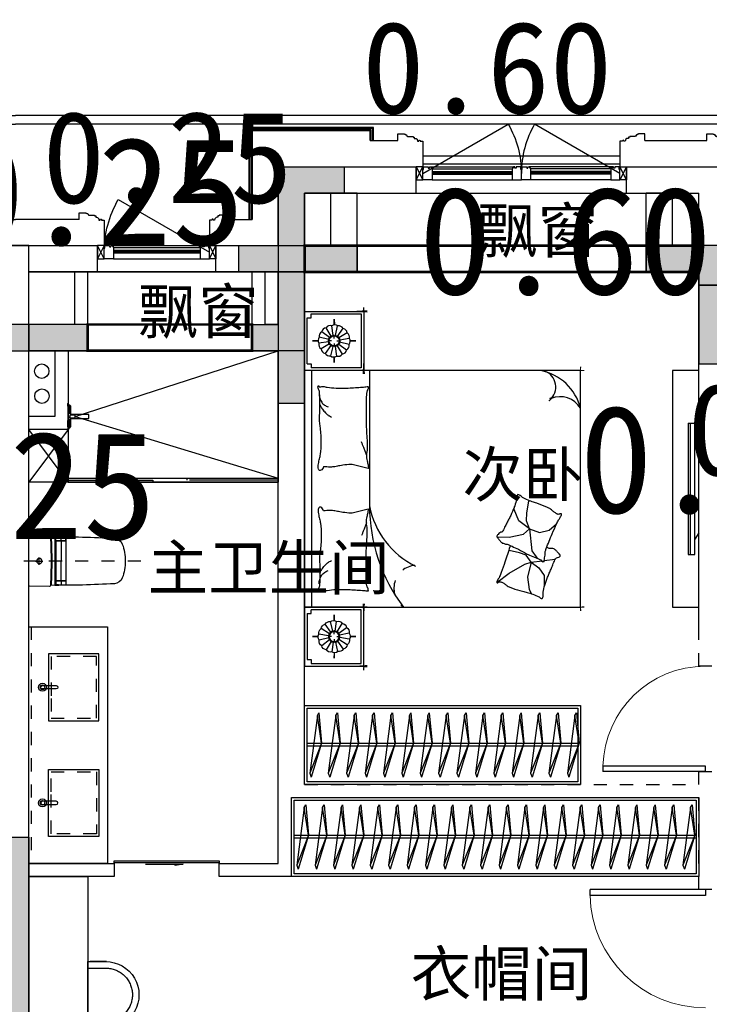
# Model space of a CAD drawing. Header units: millimetres. Extents: x 296296 to 297283, y 219875 to 220035.
# Tile 240 of 256: x 297188.2 to 297193.45, y 220009.91 to 220017.41. Entities that reach past the tile are written whole.
import ezdxf

# ---------------------------------------------------------------- set-up
doc = ezdxf.new("R2010")
doc.units = ezdxf.units.MM
for name, pattern in [('185洋房-中间套（报建版）-旧规$0$DASH', [0.35, 0.25, -0.1]), ('185洋房-中间套（报建版）-旧规$0$洋房户型$0$CONTINOUS', [0]), ('185洋房-中间套（报建版）-旧规$0$洋房户型$0$DASH', [0.35, 0.25, -0.1]), ('185洋房-中间套（报建版）-旧规$0$洋房户型$0$XU-140-SF-N1$0$DASH', [0.35, 0.25, -0.1]), ('CONTINOUS', [0])]:
    doc.linetypes.add(name, pattern=pattern)
doc.layers.add('$面积结果', color=7, linetype='Continuous')
doc.layers.add('面校面积', color=1, linetype='CONTINOUS', lineweight=0)
doc.layers.add('面积-基底-基底-1', color=11, linetype='Continuous', lineweight=0)
doc.styles.add('dw', font='simhei.ttf')
doc.styles.get("Standard").update_dxf_attribs({"font": 'arial.ttf'})

# ---------------------------------------------------------------- blocks, each defined once
blk = doc.blocks.new('wy53eu64i765i57i78i')
for points in [[(984374.9, 192158.4), (984374.9, 191558.4), (983974.9, 191558.4), (983974.9, 191758.4), (984174.9, 191758.4), (984174.9, 192358.4), (984774.9, 192358.4), (984774.9, 192158.4)], [(987374.9, 192158.4), (987374.9, 191458.4), (987874.9, 191458.4), (987874.9, 191658.4), (987574.9, 191658.4), (987574.9, 192358.4), (986974.9, 192358.4), (986974.9, 192158.4)], [(981624.9, 191558.4), (982724.9, 191558.4), (982724.9, 191758.4), (981624.9, 191758.4)], [(982074.9, 187858.4), (982274.9, 187858.4), (982274.9, 184858.4), (982074.9, 184858.4)]]:
    blk.add_hatch(color=253).paths.add_polyline_path(points)
at = {"color": 253}
for points in [[(984374.9, 192158.4), (984374.9, 191558.4), (983974.9, 191558.4), (983974.9, 191758.4), (984174.9, 191758.4), (984174.9, 192358.4), (984774.9, 192358.4), (984774.9, 192158.4), (984374.9, 192158.4)], [(987374.9, 192158.4), (987374.9, 191458.4), (987874.9, 191458.4), (987874.9, 191658.4), (987574.9, 191658.4), (987574.9, 192358.4), (986974.9, 192358.4), (986974.9, 192158.4), (987374.9, 192158.4)], [(981624.9, 191558.4), (982724.9, 191558.4), (982724.9, 191758.4), (981624.9, 191758.4)], [(982074.9, 187858.4), (982274.9, 187858.4), (982274.9, 184858.4), (982074.9, 184858.4)]]:
    blk.add_lwpolyline(points, close=True, dxfattribs=at)
blk = doc.blocks.new('sayea5yuteaytuytrauyt')
h = blk.add_hatch()
h.set_pattern_fill('钢筋混凝土', color=253, scale=100)
h.set_pattern_definition([(45, (0, 0), (-176.776695, 176.776695), []), (50, (0, 0), (717.26018, -62.75213), [75, -825]), (355, (0, 0), (-138.75133, 752.19213), [60, -660]), (100.4514, (59.8, -5.2), (578.5094, 689.43954), [63.7402, -701.1421]), (46.1842, (0, 200), (1067.24105, -165.519), [112.5, -1237.5]), (96.6356, (88.9, 186.2), (934.6627, 974.1179), [95.6103, -1051.713]), (351.1842, (0, 200), (934.662, 974.1186), [90, -990]), (21, (100, 150), (596.90705, -402.6189), [75, -825]), (326, (100, 150), (243.31533, 725.15005), [60, -660]), (71.4514, (149.74, 116.45), (840.22263, 322.5305), [63.7402, -701.1421]), (37.5, (0, 0), (12.159855, 332.893854), [0, -652, 0, -670, 0, -662.5]), (7.5, (0, 0), (263.06954, 394.41171), [0, -382, 0, -637, 0, -252.5]), (327.5, (-223, 0), (533.822436, -22.55487), [0, -250, 0, -780, 0, -1035]), (317.5, (-323, 0), (583.18617, 100.10498), [0, -325, 0, -518, 0, -735])])
h.paths.add_polyline_path([(1007424.9, 89058.4), (1007424.9, 87258.4), (1007174.9, 87258.4), (1007174.9, 89058.4)])
h.paths.add_polyline_path([(1021574.9, 89058.4), (1021574.9, 87258.4), (1021324.9, 87258.4), (1021324.9, 89058.4)])
h.paths.add_polyline_path([(989374.9, 89058.4), (989374.9, 87258.4), (989124.9, 87258.4), (989124.9, 89058.4)])
h.paths.add_polyline_path([(1039624.9, 89058.4), (1039624.9, 87258.4), (1039374.9, 87258.4), (1039374.9, 89058.4)])
h.paths.add_polyline_path([(1014474.9, 87858.4), (1014474.9, 84858.4), (1014274.9, 84858.4), (1014274.9, 87858.4)])
h.paths.add_polyline_path([(1044574.9, 92958.4), (1044574.9, 91158.4), (1044374.9, 91158.4), (1044374.9, 92758.4), (1044074.9, 92758.4), (1044074.9, 92958.4)])
h.paths.add_polyline_path([(984374.9, 92758.4), (984374.9, 91158.4), (984174.9, 91158.4), (984174.9, 92958.4), (984674.9, 92958.4), (984674.9, 92758.4)])
h.paths.add_polyline_path([(1027974.9, 92758.4), (1027974.9, 91258.4), (1027774.9, 91258.4), (1027774.9, 92958.4), (1028324.9, 92958.4), (1028324.9, 92758.4)])
h.paths.add_polyline_path([(1000974.9, 92958.4), (1000974.9, 91258.4), (1000774.9, 91258.4), (1000774.9, 92758.4), (1000424.9, 92758.4), (1000424.9, 92958.4)])
h.paths.add_polyline_path([(1033174.9, 92958.4), (1033174.9, 91258.4), (1032974.9, 91258.4), (1032974.9, 92758.4), (1032624.9, 92758.4), (1032624.9, 92958.4)])
h.paths.add_polyline_path([(995774.9, 92758.4), (995774.9, 91258.4), (995574.9, 91258.4), (995574.9, 92958.4), (996124.9, 92958.4), (996124.9, 92758.4)])
h.paths.add_polyline_path([(1014874.9, 80258.4), (1014874.9, 80058.4), (1014274.9, 80058.4), (1014274.9, 81858.4), (1014474.9, 81858.4), (1014474.9, 80258.4)])
h.paths.add_polyline_path([(1046674.9, 92358.4), (1046674.9, 90658.4), (1046474.9, 90658.4), (1046474.9, 92158.4), (1046024.9, 92158.4), (1046024.9, 92358.4)])
h.paths.add_polyline_path([(982274.9, 92158.4), (982274.9, 90658.4), (982074.9, 90658.4), (982074.9, 92358.4), (982724.9, 92358.4), (982724.9, 92158.4)])
h.paths.add_polyline_path([(1042874.9, 80058.4), (1042874.9, 79458.4), (1042074.9, 79458.4), (1042074.9, 79658.4), (1042674.9, 79658.4), (1042674.9, 80258.4), (1043624.9, 80258.4), (1043624.9, 80058.4)])
h.paths.add_polyline_path([(1010674.9, 80058.4), (1010674.9, 79458.4), (1009874.9, 79458.4), (1009874.9, 79658.4), (1010474.9, 79658.4), (1010474.9, 80258.4), (1011424.9, 80258.4), (1011424.9, 80058.4)])
h.paths.add_polyline_path([(1018874.9, 79658.4), (1018874.9, 79458.4), (1018074.9, 79458.4), (1018074.9, 80058.4), (1017324.9, 80058.4), (1017324.9, 80258.4), (1018274.9, 80258.4), (1018274.9, 79658.4)])
h.paths.add_polyline_path([(986674.9, 79658.4), (986674.9, 79458.4), (985874.9, 79458.4), (985874.9, 80058.4), (985124.9, 80058.4), (985124.9, 80258.4), (986074.9, 80258.4), (986074.9, 79658.4)])
h.paths.add_polyline_path([(1016574.9, 92758.4), (1016574.9, 91158.4), (1016374.9, 91158.4), (1016374.9, 92158.4), (1016074.9, 92158.4), (1016074.9, 92358.4), (1016374.9, 92358.4), (1016374.9, 92958.4), (1016874.9, 92958.4), (1016874.9, 92758.4)])
h.paths.add_polyline_path([(1012374.9, 92158.4), (1012374.9, 91158.4), (1012174.9, 91158.4), (1012174.9, 92758.4), (1011874.9, 92758.4), (1011874.9, 92958.4), (1012374.9, 92958.4), (1012374.9, 92358.4), (1012674.9, 92358.4), (1012674.9, 92158.4)])
h.paths.add_polyline_path([(1031699.9, 87258.4), (1031699.9, 86658.4), (1029249.9, 86658.4), (1029249.9, 87258.4), (1029449.9, 87258.4), (1029449.9, 86858.4), (1031499.9, 86858.4), (1031499.9, 87258.4)])
h.paths.add_polyline_path([(999499.9, 87258.4), (999499.9, 86658.4), (997049.9, 86658.4), (997049.9, 87258.4), (997249.9, 87258.4), (997249.9, 86858.4), (999299.9, 86858.4), (999299.9, 87258.4)])
h.paths.add_polyline_path([(1029449.9, 89158.4), (1029449.9, 88743.4), (1029249.9, 88743.4), (1029249.9, 89358.4), (1031699.9, 89358.4), (1031699.9, 88743.4), (1031499.9, 88743.4), (1031499.9, 89158.4)])
h.paths.add_polyline_path([(999499.9, 89358.4), (999499.9, 88743.4), (999299.9, 88743.4), (999299.9, 89158.4), (997249.9, 89158.4), (997249.9, 88743.4), (997049.9, 88743.4), (997049.9, 89358.4)])
h.paths.add_polyline_path([(1026174.8, 92958.4), (1026174.8, 90058.4), (1025974.8, 90058.4), (1025974.8, 92758.4), (1025574.9, 92758.4), (1025574.9, 92958.4)])
h.paths.add_polyline_path([(1002774.9, 92758.4), (1002774.9, 90058.4), (1002574.9, 90058.4), (1002574.9, 92958.4), (1003174.9, 92958.4), (1003174.9, 92758.4)])
h.paths.add_polyline_path([(993974.9, 92958.4), (993974.9, 90058.4), (993774.9, 90058.4), (993774.9, 92758.4), (993374.9, 92758.4), (993374.9, 92958.4)])
h.paths.add_polyline_path([(1034974.9, 92758.4), (1034974.9, 90058.4), (1034774.9, 90058.4), (1034774.9, 92958.4), (1035374.9, 92958.4), (1035374.9, 92758.4)])
h.paths.add_polyline_path([(1046674.9, 83408.4), (1046674.9, 80058.4), (1046074.9, 80058.4), (1046074.9, 80258.4), (1046474.9, 80258.4), (1046474.9, 83408.4)])
h.paths.add_polyline_path([(982674.9, 80258.4), (982674.9, 80058.4), (982074.9, 80058.4), (982074.9, 83408.4), (982274.9, 83408.4), (982274.9, 80258.4)])
h.paths.add_polyline_path([(1001674.9, 89358.4), (1001674.9, 86658.4), (1001474.9, 86658.4), (1001474.9, 89158.4), (1000774.9, 89158.4), (1000774.9, 89358.4)])
h.paths.add_polyline_path([(1027274.9, 89158.4), (1027274.9, 86658.4), (1027074.9, 86658.4), (1027074.9, 89358.4), (1027974.9, 89358.4), (1027974.9, 89158.4)])
h.paths.add_polyline_path([(995074.9, 89158.4), (995074.9, 86658.4), (994874.9, 86658.4), (994874.9, 89358.4), (995774.9, 89358.4), (995774.9, 89158.4)])
h.paths.add_polyline_path([(1033874.9, 89358.4), (1033874.9, 86658.4), (1033674.9, 86658.4), (1033674.9, 89158.4), (1032974.9, 89158.4), (1032974.9, 89358.4)])
h.paths.add_polyline_path([(989374.9, 92958.4), (989374.9, 92158.4), (988974.9, 92158.4), (988974.9, 92958.4)])
h.paths.add_polyline_path([(1007574.9, 92958.4), (1007574.9, 92158.4), (1007174.9, 92158.4), (1007174.9, 92958.4)])
h.paths.add_polyline_path([(995074.9, 79658.4), (995074.9, 79258.4), (994374.9, 79258.4), (994374.9, 79658.4)])
h.paths.add_polyline_path([(1002174.9, 79658.4), (1002174.9, 79258.4), (1001474.9, 79258.4), (1001474.9, 79658.4)])
h.paths.add_polyline_path([(1027274.9, 79658.4), (1027274.9, 79258.4), (1026574.9, 79258.4), (1026574.9, 79658.4)])
h.paths.add_polyline_path([(1034374.9, 79658.4), (1034374.9, 79258.4), (1033674.9, 79258.4), (1033674.9, 79658.4)])
h.paths.add_polyline_path([(1039774.9, 92958.4), (1039774.9, 92158.4), (1039374.9, 92158.4), (1039374.9, 92958.4)])
h.paths.add_polyline_path([(1021574.9, 92958.4), (1021574.9, 92158.4), (1021174.9, 92158.4), (1021174.9, 92958.4)])
at = {"color": 253}
for points in [[(1016574.9, 92758.4), (1016574.9, 91158.4), (1016374.9, 91158.4), (1016374.9, 92158.4), (1016074.9, 92158.4), (1016074.9, 92358.4), (1016374.9, 92358.4), (1016374.9, 92958.4), (1016874.9, 92958.4), (1016874.9, 92758.4), (1016574.9, 92758.4)], [(1014474.9, 87858.4), (1014474.9, 84858.4), (1014274.9, 84858.4), (1014274.9, 87858.4), (1014474.9, 87858.4)]]:
    blk.add_lwpolyline(points, close=True, dxfattribs=at)
blk = doc.blocks.new('4uyh5uj6kj67j75rykjtuk7tsik76ykj')
at = {"color": 253}
for s, p in [('飘窗', (842888.7, 434306)), ('飘窗', (840305, 433690)), ('次卧', (842775.5, 432449)), ('主卫生间', (840380.9, 431740)), ('衣帽间', (842383, 428650))]:
    blk.add_text(s, height=337.59, dxfattribs=at).set_placement(p)
blk = doc.blocks.new('185洋房-中间套（报建版）-旧规$0$洋房户型$0$11A$C643C1FD2')
at = {"color": 253}
for points in [[(28, 342.7, -0.263368), (0.1, 361.5, -0.494818), (9.2, 380.2, -0.049225), (26.9, 382, -0.036831), (50.5, 380.2, -0.031893), (88.5, 372.1, 0.035782), (122.4, 365.1, 0.032941), (212.1, 359.2, 0.026564), (323.3, 365.1, 0.017905), (360.8, 370.4, -0.033397), (381, 372.7, -0.03204), (418.1, 372, 0.018442), (482.4, 368.9, 0.010837), (547.2, 369.7, 0.014624), (595.1, 372.7, 0.111249), (617.7, 380, -0.153708), (634.6, 384, -0.076444), (642, 382.2, -0.215512), (643.9, 380.2, -0.585858), (641.3, 377.2, 0.363489), (636.4, 374.6, 0.191716), (636.4, 363, -0.129675), (638.3, 346.4, -0.01735), (635.3, 329.6, 0.019326), (632.7, 314.5, 0.018818), (626.1, 246.1, 0.021828), (625.2, 186.9, 0.006204), (626.5, 153.1, 0.001963), (632.7, 46.2, 0.028341), (636.9, 10, -0.117014), (636.4, 1.1, -0.36606), (635, 0.2, -0.03973), (621.4, 3, -0.048309), (607.7, 8.5, 0.062981), (597, 12.4, 0.04058), (573.6, 15.8, 0.014345), (506.9, 18, 0.005484), (381.4, 17.3, 0.007153), (285.3, 14.3, 0.008762), (242.7, 11.6, -0.008153), (197, 8.6, -0.06251), (139.9, 13, 0.078669), (94.3, 15.1, 0.047825), (71.9, 10.4, -0.034494), (41.1, 3, -0.023571), (15.8, 0, -0.510228), (14.9, 1.1), (22.4, 31.2), (43, 113.7, 0.073041), (45, 133.3, 0.023305), (39.3, 194.4, 0.018299), (35.2, 217.3, -0.01097), (27.9, 255.3, -0.042281), (24.9, 289.6, -0.027201), (27.9, 343)], [(583.8, 374.6, 0.088153), (549.3, 371, 0.088153), (518.1, 355.8, 0.077547), (496.5, 334.2, 0.077547), (482.4, 307)], [(501.9, 368.9, 0.027842), (478.1, 358.3, 0.048685), (465.5, 350.2, 0.023666), (437.6, 325.8, 0.031223), (418.6, 305.1, 0.046801), (413.5, 297.5, 0.023191), (405.5, 280.7)], [(118.4, 15.8, 0.009729), (145.7, 24.8, 0.009729), (172.6, 34.9, 0.007971), (194.3, 44, 0.007971), (215.8, 53.7)]]:
    blk.add_lwpolyline(points, format="xyb", dxfattribs=at)
blk = doc.blocks.new('185洋房-中间套（报建版）-旧规$0$洋房户型$0$11A$C5A527934')
at = {"color": 253}
for p, q in [((122.8, 492.3), (194, 398.8)), ((469.1, 493.2), (467.3, 399.6)), ((194, 398.8), (261.6, 281.4)), ((347, 320.5), (364.8, 400.5)), ((467.3, 399.6), (490.5, 289.8)), ((329.2, 269), (347, 320.5)), ((530.8, 243.4), (592.7, 326.9)), ((592.7, 326.9), (677.8, 361)), ((677.8, 361), (699.5, 357.9)), ((69.5, 247.7), (37.1, 229.6)), ((162, 260.1), (69.5, 247.7)), ((277.7, 231.7), (162, 260.1)), ((277.7, 231.7), (233.2, 174.8)), ((261.6, 281.4), (277.7, 231.7)), ((277.7, 231.7), (329.2, 269)), ((277.7, 231.7), (288.3, 147)), ((363.6, 226.4), (318.7, 193.9)), ((530.8, 243.4), (363.6, 226.4)), ((490.5, 289.8), (530.8, 243.4)), ((530.8, 243.4), (502.9, 169.1)), ((530.8, 243.4), (591.1, 268.1)), ((591.1, 268.1), (653.1, 265)), ((653.1, 265), (741.3, 249.6)), ((741.3, 249.6), (744.3, 243.8)), ((233.2, 174.8), (174.5, 132.1)), ((318.7, 193.9), (307.8, 186.1)), ((502.9, 169.1), (521.5, 94.8)), ((174.5, 132.1), (90.9, 132.1)), ((289.9, 133.7), (300.6, 48.6)), ((521.5, 94.8), (569.7, 38.5))]:
    blk.add_line(p, q, dxfattribs=at)
blk.add_lwpolyline([(405, 391.5, -0.025626), (394.6, 394, -0.0108), (278.2, 431.5, -0.00456), (199.4, 459.6, -0.01125), (167.9, 471.9, -0.069394), (150.9, 482, 0.079756), (136, 490.4, 0.106399), (122.8, 492.3, 0.328642), (119.2, 489.3, 0.299547), (121.3, 483.4, -0.189917), (126.3, 475.5, -0.033518), (127.3, 466.2, -0.075627), (126.9, 462.1, -0.053489), (124.2, 455.1, -0.017838), (113.3, 435.3, -0.038394), (97.8, 413.4, 0.059529), (88.5, 398.9, 0.035943), (79, 375.3, 0.011245), (55.9, 297.6, 0.006203), (46.6, 262, -0.010783), (41.1, 241.6, -0.019485), (37.1, 229.6, -0.005062), (19.4, 184.4, -0.101392), (4.4, 161.7, 0.223768), (0, 149.6, 0.25558), (2.8, 145.5, 0.081563), (16.9, 140.9, 0.071805), (32.3, 140.8, -0.069985), (48.1, 140.7, -0.03546), (101.7, 129, -0.029432), (163.8, 106.8, -0.001554), (193.8, 93.8, 0.00152), (224.5, 80.6, 0.004735), (256.2, 67.5, -0.00382), (295.6, 51.2, -0.296001), (315.3, 22.1, 0.649774), (334.6, 14, 0.02319), (338.7, 18.2, -0.0288), (342, 21.5, -0.005727), (347.9, 26.7, 0.004358), (355.7, 33.5, 0.027528), (371, 48.7, 0.046214), (378.7, 59, 0.194121), (381.2, 74, -0.133719), (382.3, 95.6, -0.005779), (389, 115.4, -0.008882)], format="xyb", dxfattribs=at)
blk.add_lwpolyline([(770.3, 299.1, 0.101392), (787, 320.6, -0.223768), (792.3, 332.3, -0.25558), (789.8, 336.7, -0.081563), (776.1, 342.3, -0.071805), (760.8, 343.6, 0.069985), (745, 344.9, 0.03546), (692.5, 360.6, 0.029432), (632.3, 387.6, 0.001554), (603.3, 402.8, -0.00152), (573.8, 418.3, -0.004735), (543.1, 433.8, 0.00382), (505.1, 453.1, 0.296001), (487.7, 483.6, 0.265444), (469.1, 493.2, -0.02319), (464.7, 489.3, 0.0288), (461.2, 486.3, 0.005727), (454.9, 481.5, -0.004358), (446.6, 475.3, -0.027528), (430.1, 461.4, -0.046214), (421.7, 451.7, -0.194121), (418, 436.9, 0.133719), (415.3, 415.4, 0.011505), (398.6, 377.3, 0.008882), (374.9, 328.9, 0.012426), (341.4, 267.4, -0.033612), (330, 244.1), (309.3, 193.4), (293.3, 154.3, 0.224341), (280.3, 142.3, -0.722772), (280.1, 134.4, -0.103513), (283.5, 133.9, 0.053465), (290, 133.7, 0.030109), (310.7, 129.5, -0.031436), (330.6, 125.5, -0.05324), (344.2, 125.2, 0.05518), (357.4, 124.8, 0.056271), (380.1, 118.8, 0.0108), (493.3, 72.6, 0.00456), (569.7, 38.5, 0.01125), (600.2, 23.8, 0.069394), (616.3, 12.5, -0.079756), (630.6, 2.9, -0.106399), (643.6, 0, -0.328642), (647.5, 2.8, -0.299547), (645.8, 8.8, 0.189917), (641.5, 17.1, 0.033518), (641.1, 26.4, 0.075627), (641.8, 30.4, 0.053489), (645, 37.3, 0.017838), (657.4, 56.2, 0.038394), (674.5, 76.8, -0.059529), (685, 90.5, -0.035943), (696.3, 113.3, -0.011245), (725.3, 189, -0.006203), (737.2, 223.8, 0.010783), (744.3, 243.8, 0.019485), (749.2, 255.4, 0.005062)], format="xyb", close=True, dxfattribs=at)
blk = doc.blocks.new('185洋房-中间套（报建版）-旧规$0$洋房户型$0$11cdx床头灯2.0')
at = {"color": 253}
for p, q in [((0, 122), (0, 164.8)), ((-22.4, 36.6), (-61.2, 100)), ((-6.7, 42.3), (-18.3, 115.8)), ((10, 41.7), (27.5, 114)), ((25.2, 34.7), (69, 94.8)), ((-122, 0), (-164.8, 0)), ((-41.7, 10), (-114, 27.5)), ((-34.7, 25.2), (-94.8, 69)), ((-19.5, 0), (-38.2, 0)), ((0, 19.5), (0, 38.2)), ((19.5, 0), (38.2, 0)), ((36.6, 22.4), (100, 61.2)), ((42.3, 6.7), (115.8, 18.3)), ((122, 0), (164.8, 0)), ((-42.3, -6.7), (-115.8, -18.3)), ((-36.6, -22.4), (-100, -61.2)), ((-25.2, -34.7), (-69, -94.8)), ((-27.3, -114.1), (-10, -41.7)), ((0, -19.5), (0, -38.2)), ((18.7, -113.9), (7, -42.3)), ((62.6, -99.2), (22.9, -36.2)), ((34.7, -25.2), (96, -67.3)), ((41.7, -10), (114.4, -25.8)), ((0, -122), (0, -164.8))]:
    blk.add_line(p, q, dxfattribs=at)
for points in [[(0, 164.8), (0, 122)], [(-164.8, 0), (-122, 0)], [(164.8, 0), (122.1, -1.7)], [(0, -164.8), (0, -122)]]:
    blk.add_lwpolyline(points, dxfattribs=at)
for radius in [42.9, 38.2]:
    blk.add_circle((0, 0), radius, dxfattribs=at)
for centre, start, end in [((-55.7, 60.3), 97.98094, 167.5445), ((-28.3, 77.1), 75.48094, 145.0445), ((3.3, 82), 52.98094, 122.5445), ((34.5, 74.5), 30.48094, 100.0445), ((60.3, 55.7), 7.98094, 77.5445), ((-82, 3.3), 142.98094, 212.5445), ((-74.5, 34.5), 120.48094, 190.0445), ((77.1, 28.3), 345.48094, 55.0445), ((82, -3.3), 322.98094, 32.5445), ((-77.1, -28.3), 165.48094, 235.0445), ((-60.3, -55.7), 187.98094, 257.5445), ((55.7, -60.3), 277.98094, 347.5445), ((74.5, -34.5), 300.48094, 10.0445), ((-34.5, -74.5), 210.48094, 280.0445), ((-3.3, -82), 232.98094, 302.5445), ((28.3, -77.1), 255.48094, 325.0445)]:
    blk.add_arc(centre, 40.1, start, end, dxfattribs=at)
blk = doc.blocks.new('*U1160')
at = {"color": 253}
for p, q in [((-900, 0), (-1350, 0)), ((-1350, 0), (-1350, -450)), ((-1350, 0), (1350, 0)), ((900, 0), (-900, 0)), ((-900, 0), (-900, -2100)), ((-900, -450), (-900, 0)), ((900, -2100), (900, 0)), ((900, -450), (900, 0)), ((900, 0), (1350, 0)), ((1350, 0), (1350, -450)), ((-1330, -50), (-1330, -430)), ((-920, -430), (-920, -50)), ((900, -52.4), (-900, -52.4)), ((920, -430), (920, -50)), ((1330, -50), (1330, -430)), ((-1330, -430), (-920, -430)), ((1330, -430), (920, -430)), ((-1350, -450), (-900, -450)), ((1350, -450), (900, -450)), ((-900, -2100), (900, -2100))]:
    blk.add_line(p, q, dxfattribs=at)
at = {"color": 253, "linetype": '185洋房-中间套（报建版）-旧规$0$洋房户型$0$CONTINOUS', "ltscale": 2.5}
blk.add_line((900, -494.1), (-129.6, -493.7), dxfattribs=at)
at = {"color": 253}
for points in [[(-1300, -20), (-1300, -50), (-1330, -50)], [(-950, -20), (-1300, -20)], [(-950, -20), (-950, -50), (-920, -50)], [(950, -20), (950, -50), (920, -50)], [(950, -20), (1300, -20)], [(1300, -20), (1300, -50), (1330, -50)]]:
    blk.add_lwpolyline(points, dxfattribs=at)
for points in [[(-1350, -332.6, 0, 18, 0), (-1350, -478.5, 10, 10, 0)], [(-900, -349.7, 0, 10, 0), (-900, -477.7, 10, 10, 0)], [(900, -349.7, 0, 10, 0), (900, -477.7, 10, 10, 0)], [(1350, -332.6, 0, 18, 0), (1350, -478.5, 10, 10, 0)], [(-1380.6, -450, 10, 0, 0), (-1202.9, -450, 10, 10, 0)], [(-873.3, -450, 18, 0, 0), (-1032.5, -450, 10, 10, 0)], [(873.3, -450, 18, 0, 0), (1032.5, -450, 10, 10, 0)], [(1380.6, -450, 10, 0, 0), (1202.9, -450, 10, 10, 0)], [(668.5, -1859, 10, 0, 0.374242), (834.4, -1895.4, 10, 10, -2.21586)], [(686.1, -1863.7, 10, 0, -0.177019), (693.3, -1995.7, 10, 10, 2.21586)], [(-900, -2005.4, 0, 10, 0), (-900, -2130, 10, 10, 0)], [(900, -1958.5, 0, 10, 0), (900, -2130, 10, 10, 0)], [(-658.3, -2100, 0, 10, 0), (-930, -2100, 10, 10, 0)], [(775.4, -2100, 0, 10, 0), (930, -2100, 10, 10, 0)]]:
    blk.add_lwpolyline(points, format="xyseb", dxfattribs=at)
at = {"color": 253, "linetype": '185洋房-中间套（报建版）-旧规$0$洋房户型$0$CONTINOUS', "ltscale": 2.5}
for centre, radius, start, end in [((-128.9, -1775.7), 1282, 90.03486, 126.97703), ((-10.6, -1124.5), 642, 100.68461, 154.07892), ((515.9, -1720.7), 391.6, 284.35656, 348.69827), ((773.9, -1781.8), 129.7, 228.54501, 346.43867), ((519.2, -1944.9), 181.3, 301.18333, 22.20619)]:
    blk.add_arc(centre, radius, start, end, dxfattribs=at)
at = {"color": 253, "linetype": '185洋房-中间套（报建版）-旧规$0$洋房户型$0$XU-140-SF-N1$0$DASH', "ltscale": 2.5}
blk.add_arc((-757.9, -855.2), 175.9, 5.18841, 143.87868, dxfattribs=at)
at = {"color": 253, "xscale": -1}
for name, p in [('185洋房-中间套（报建版）-旧规$0$洋房户型$0$11cdx床头灯2.0', (-1125, -225)), ('185洋房-中间套（报建版）-旧规$0$洋房户型$0$11A$C643C1FD2', (-140.3, -485.7))]:
    blk.add_blockref(name, p, dxfattribs=at)
at = {"color": 253}
for name, p in [('185洋房-中间套（报建版）-旧规$0$洋房户型$0$11cdx床头灯2.0', (1125, -225)), ('185洋房-中间套（报建版）-旧规$0$洋房户型$0$11A$C643C1FD2', (140.3, -485.7)), ('185洋房-中间套（报建版）-旧规$0$洋房户型$0$11A$C5A527934', (-835.6, -1956.2))]:
    blk.add_blockref(name, p, dxfattribs=at)
blk = doc.blocks.new('185洋房-中间套（报建版）-旧规$0$洋房户型$0$11A$C17570B11')
at = {"color": 253}
for p, q in [((0, 0), (-211, -32.5)), ((0, 0), (228.5, -89.9)), ((-211, -32.5), (-229.8, -20.5)), ((-211, -32.5), (228.5, -89.9)), ((228.5, -89.9), (259.1, -78.9))]:
    blk.add_line(p, q, dxfattribs=at)
blk.add_lwpolyline([(-229.8, -20.5), (0, 0), (259.1, -78.9)], dxfattribs=at)
blk = doc.blocks.new('*U1161')
at = {"color": 253}
for points in [[(1400, 0), (4500, 0), (4500, -600), (1400, -600)], [(1420, -20), (4480, -20), (4480, -580), (1420, -580)]]:
    blk.add_lwpolyline(points, close=True, dxfattribs=at)
for points in [[(1420, -285.3), (4480, -285.3)], [(1420, -305.3), (4480, -305.3)]]:
    blk.add_lwpolyline(points, dxfattribs=at)
at = {"color": 253, "rotation": 270}
for p in [(1529.6, -285.1), (1669.6, -285.1), (1809.6, -285.1), (1949.6, -285.1), (2089.6, -285.1), (2229.6, -285.1), (2369.6, -285.1), (2509.6, -285.1), (2649.6, -285.1), (2789.6, -285.1), (2929.6, -285.1), (3069.6, -285.1), (3209.6, -285.1), (3349.6, -285.1), (3489.6, -285.1), (3629.6, -285.1), (3769.6, -285.1), (3909.6, -285.1), (4049.6, -285.1), (4189.6, -285.1), (4329.6, -285.1), (4469.6, -285.1)]:
    blk.add_blockref('185洋房-中间套（报建版）-旧规$0$洋房户型$0$11A$C17570B11', p, dxfattribs=at)
blk = doc.blocks.new('*U1162')
at = {"color": 253}
for points in [[(50, 0), (2150, 0), (2150, -600), (50, -600)], [(70, -20), (2130, -20), (2130, -580), (70, -580)]]:
    blk.add_lwpolyline(points, close=True, dxfattribs=at)
for points in [[(70, -285.3), (2130, -285.3)], [(70, -305.3), (2130, -305.3)]]:
    blk.add_lwpolyline(points, dxfattribs=at)
at = {"color": 253, "rotation": 270}
for p in [(179.6, -285.1), (319.6, -285.1), (459.6, -285.1), (599.6, -285.1), (739.6, -285.1), (879.6, -285.1), (1019.6, -285.1), (1159.6, -285.1), (1299.6, -285.1), (1439.6, -285.1), (1579.6, -285.1), (1719.6, -285.1), (1859.6, -285.1), (1999.6, -285.1), (2139.6, -285.1)]:
    blk.add_blockref('185洋房-中间套（报建版）-旧规$0$洋房户型$0$11A$C17570B11', p, dxfattribs=at)
blk = doc.blocks.new('185洋房-中间套（报建版）-旧规$0$洋房户型$0$0627004614060755559669DADA558Desk_7_ICDA')
at = {"color": 253, "linetype": 'ByBlock'}
for p, q in [((135.5, 454.4), (0, 454.4)), ((0, 50), (135.9, 50))]:
    blk.add_line(p, q, dxfattribs=at)
at = {"color": 253}
blk.add_lwpolyline([(135.5, 504.4), (0, 504.4), (0, 0), (141.6, 0), (18.2, 0)], dxfattribs=at)
blk.add_ellipse((137.3, 252.2), major_axis=(9.5, 252), ratio=1, start_param=3.172344, end_param=6.328135, dxfattribs=at)
at = {"color": 253, "linetype": 'ByBlock'}
blk.add_open_spline([(135.9, 50), (142.9, 49.9), (149.9, 50.3), (168.7, 52.1), (180.4, 54.3), (203.2, 60.7), (214.3, 64.9), (235.6, 75.1), (245.8, 81.2), (265, 95), (274, 102.8), (290.5, 119.8), (298, 129), (311.3, 148.6), (317.1, 158.9), (326.7, 180.6), (330.6, 191.8), (336.3, 214.7), (338.2, 226.5), (339.8, 250.1), (339.6, 262), (337.1, 285.5), (334.8, 297.2), (328.2, 319.9), (323.9, 331), (313.4, 352.2), (307.3, 362.4), (293.3, 381.4), (285.4, 390.3), (268.3, 406.7), (259, 414.1), (239.3, 427.2), (228.8, 432.9), (207.1, 442.3), (195.9, 446.1), (172.9, 451.6), (161.1, 453.3), (144.8, 454.3), (140.3, 454.4), (135.9, 454.4)], degree=3, knots=[3.172344, 3.172344, 3.172344, 3.172344, 3.276724, 3.276724, 3.452311, 3.452311, 3.627899, 3.627899, 3.803486, 3.803486, 3.979073, 3.979073, 4.154661, 4.154661, 4.330248, 4.330248, 4.505835, 4.505835, 4.681423, 4.681423, 4.85701, 4.85701, 5.032597, 5.032597, 5.208185, 5.208185, 5.383772, 5.383772, 5.559359, 5.559359, 5.734946, 5.734946, 5.910534, 5.910534, 6.086121, 6.086121, 6.261708, 6.261708, 6.328135, 6.328135, 6.328135, 6.328135], dxfattribs=at)
blk = doc.blocks.new('*U1173')
at = {"color": 253}
blk.add_lwpolyline([(1250, -900), (1250, 900), (800, 900), (800, -900), (1250, -900)], dxfattribs=at)
blk.add_blockref('185洋房-中间套（报建版）-旧规$0$洋房户型$0$0627004614060755559669DADA558Desk_7_ICDA', (1250, -252.2), dxfattribs=at)
blk = doc.blocks.new('185洋房-中间套（报建版）-旧规$0$洋房户型$0$11Tap_1_ICDA')
at = {"color": 253}
blk.add_wipeout([(0, 15), (-140, 15), (-140, 80), (-141.4, 83.5), (-145, 85), (-147, 86.6), (-153, 86.6), (-155, 84.6), (-155, 99.8), (-155.6, 101.2), (-157, 101.8), (-158, 101.8), (-159.4, 101.2), (-160, 99.8), (-160, 30.6), (-159.4, 29.2), (-158, 28.6), (-158, -29), (-159.4, -29.6), (-160, -31), (-160, -100.2), (-159.4, -101.6), (-158, -102.2), (-157, -102.2), (-155.6, -101.6), (-155, -100.2), (-155, -85), (-154.4, -86.4), (-153, -87), (-147, -87), (-145.6, -86.4), (-145, -85), (-141.4, -83.5), (-140, -80), (-140, -15), (0, -15)], dxfattribs=at)
for p, q in [((-160, 78.8), (-160, 99.8)), ((-160, 78.8), (-160, 99.8)), ((-160, 78.8), (-160, 30.6)), ((-160, 78.8), (-160, 30.6)), ((-157, 101.8), (-158, 101.8)), ((-157, 101.8), (-158, 101.8)), ((-155, -0.2), (-155, 99.8)), ((-155, -0.2), (-155, 99.8)), ((-147, 86.6), (-153, 86.6)), ((-147, 86.6), (-153, 86.6)), ((-145, 85), (-145, 85)), ((-145, 85), (-145, 85)), ((-145, 21.2), (-145, 84.6)), ((-145, 21.2), (-145, 84.6)), ((-140, 80), (-140, 10)), ((-140, 80), (-140, 10)), ((-157, 28.6), (-158, 28.6)), ((-158, -29), (-158, 28.6)), ((-157, 28.6), (-158, 28.6)), ((-158, -29), (-158, 28.6)), ((-160, -79.2), (-160, -31)), ((-160, -79.2), (-160, -31)), ((-157, -29), (-158, -29)), ((-157, -29), (-158, -29)), ((-155, -0.2), (-155, -100.2)), ((-155, -0.2), (-155, -100.2)), ((-145, -21.7), (-145, -85)), ((-145, -21.7), (-145, -85)), ((-140, -10), (-140, -80)), ((-140, -10), (-140, -80)), ((-160, -79.2), (-160, -100.2)), ((-160, -79.2), (-160, -100.2)), ((-157, -102.2), (-158, -102.2)), ((-157, -102.2), (-158, -102.2)), ((-147, -87), (-153, -87)), ((-147, -87), (-153, -87))]:
    blk.add_line(p, q, dxfattribs=at)
blk.add_lwpolyline([(-105, -10), (-105, 10), (-145, 10), (-145, -10)], close=True, dxfattribs=at)
blk.add_lwpolyline([(-105, -10), (-105, 10), (-145, 10), (-145, -10)], close=True, dxfattribs=at)
for points in [[(0, -15), (0, 15), (-140, 15)], [(0, -15), (0, 15), (-140, 15)], [(-140, -15), (0, -15)], [(-140, -15), (0, -15)]]:
    blk.add_lwpolyline(points, dxfattribs=at)
for centre, radius, start, end in [((-158, 99.8), 2, 90, 180), ((-158, 99.8), 2, 90, 180), ((-157, 99.8), 2, 0, 90), ((-157, 99.8), 2, 0, 90), ((-153, 84.6), 2, 90, 180), ((-153, 84.6), 2, 90, 180), ((-147, 84.6), 2, 0, 90), ((-147, 84.6), 2, 0, 90), ((-145, 80), 5, 0, 90), ((-145, 80), 5, 0, 90), ((-158, 30.6), 2, 180, 270), ((-158, 30.6), 2, 180, 270), ((-157, 30.6), 2, 270, 0), ((-157, 30.6), 2, 270, 0), ((-158, -31), 2, 90, 180), ((-158, -31), 2, 90, 180), ((-157, -31), 2, 0, 90), ((-157, -31), 2, 0, 90), ((-158, -100.2), 2, 180, 270), ((-158, -100.2), 2, 180, 270), ((-157, -100.2), 2, 270, 0), ((-157, -100.2), 2, 270, 0), ((-153, -85), 2, 180, 270), ((-153, -85), 2, 180, 270), ((-147, -85), 2, 270, 0), ((-147, -85), 2, 270, 0), ((-145, -80), 5, 270, 0), ((-145, -80), 5, 270, 0)]:
    blk.add_arc(centre, radius, start, end, dxfattribs=at)
blk = doc.blocks.new('*U1181')
at = {"color": 253}
for p, q in [((300, -600), (0, -1000)), ((300, -1000), (0, -600))]:
    blk.add_line(p, q, dxfattribs=at)
for points in [[(0, 0), (1900, 0), (1900, -1000), (0, -1000), (0, 0)], [(300, -1000), (0, -1000), (0, 0), (300, 0), (300, -1000)], [(300, 0), (300, -600), (0, -600)], [(200, 0), (200, -500), (0, -500)], [(300, -970), (1900, -970)], [(1205, -985), (1205, -970), (1900, -970), (1900, -985), (1225, -985)], [(300, -1000), (300, -985), (945, -985), (945, -1000), (300, -1000)], [(300, -1000), (1900, -1000)]]:
    blk.add_lwpolyline(points, dxfattribs=at)
for centre in [(99.4, -155), (100.7, -345)]:
    blk.add_circle(centre, 55, dxfattribs=at)
blk.add_blockref('185洋房-中间套（报建版）-旧规$0$洋房户型$0$11Tap_1_ICDA', (458, -499.8), dxfattribs=at)
for q in [(1900, 0), (1900, -970)]:
    blk.add_line((353, -499.8), q, dxfattribs=at)
blk = doc.blocks.new('185洋房-中间套（报建版）-旧规$0$洋房户型$0$13c')
at = {"color": 253, "linetype": '185洋房-中间套（报建版）-旧规$0$洋房户型$0$DASH'}
for p, q in [((89521.2, 114521), (89521.2, 115411.4)), ((89548.8, 115294.1), (89493.5, 115294.1)), ((89548.8, 115294.1), (89493.5, 115294.1))]:
    blk.add_line(p, q, dxfattribs=at)
at = {"color": 253}
for p, q in [((89521.2, 115321.8), (89521.2, 115266.5)), ((89706, 115173.6), (89335.9, 115173.6)), ((89364.8, 115169), (89342.8, 115169)), ((89367.8, 115094.3), (89367.8, 115166)), ((89369.9, 115094.3), (89369.9, 115166)), ((89372.9, 115169), (89669.5, 115169)), ((89672.5, 115094.3), (89672.5, 115166)), ((89674.6, 115094.3), (89674.6, 115166)), ((89677.6, 115169), (89699.6, 115169)), ((89366.1, 115126.9), (89339.8, 115126.9)), ((89364.8, 115091.3), (89340.9, 115091.3)), ((89701.5, 115088.8), (89340.9, 115088.8)), ((89372.1, 115126.9), (89521.4, 115126.9)), ((89372.9, 115091.3), (89669.5, 115091.3)), ((89670.3, 115126.9), (89521, 115126.9)), ((89676.3, 115126.9), (89702.6, 115126.9)), ((89677.6, 115091.3), (89701.5, 115091.3)), ((89521.2, 114639.6), (89521.2, 114639.6))]:
    blk.add_line(p, q, dxfattribs=at)
at = {"color": 253, "elevation": 0}
blk.add_lwpolyline([(89338.1, 115374.6, 0.40958), (89331.1, 115367.7), (89328.7, 115216.4, 0.340858), (89333.9, 115209.5, -0.338866), (89336.1, 115206.6, 0.016661), (89349, 114721.8, 0.297651), (89392.4, 114662.3, 0.100336), (89521.2, 114639.6, 0.100336), (89650, 114662.3, 0.297651), (89693.3, 114721.8, 0.016103), (89705.8, 115206.4, -0.353394), (89708.2, 115209.4, 0.356819), (89713.7, 115216.4), (89711.3, 115367.7, 0.409594), (89704.3, 115374.6)], format="xyb", close=True, dxfattribs=at)
at = {"color": 253}
blk.add_circle((89521.2, 115294.1), 20, dxfattribs=at)
for centre, radius, start, end in [((89518.9, 118504.5), 3305.4, 266.82925, 270.04022), ((89518.9, 118509.5), 3305.4, 266.82985, 270.04022), ((94520.5, 114992.6), 5183.6, 178.08199, 178.90255), ((89342.8, 115166), 3, 90, 178.08199), ((89364.8, 115166), 3, 0, 90), ((89372.9, 115166), 3, 90, 180), ((89523.6, 118512.5), 3308.4, 269.95843, 273.15705), ((89523.6, 118507.6), 3308.4, 269.95843, 273.15762), ((89669.5, 115166), 3, 359.9972, 89.9972), ((89677.6, 115166), 3, 89.9972, 179.9972), ((89699.6, 115166), 3, 1.91521, 89.9972), ((84521.9, 114992.9), 5183.6, 1.09465, 1.91521), ((89340.9, 115094.3), 3, 178.87567, 270), ((89340.9, 115091.8), 3, 178.90255, 269.99831), ((89364.8, 115094.3), 3, 270, 0), ((89372.9, 115094.3), 3, 180, 270), ((89669.5, 115094.3), 3, 269.9972, 359.9972), ((89677.6, 115094.3), 3, 179.9972, 269.9972), ((89701.5, 115094.3), 3, 269.9972, 1.12153), ((89701.5, 115091.8), 3, 269.99889, 1.09465)]:
    blk.add_arc(centre, radius, start, end, dxfattribs=at)
blk = doc.blocks.new('*U1182')
at = {"color": 253}
for points in [[(898, -499), (98, -499), (98, 101), (898, 101), (1898, 101), (1898, -499)], [(303, -434), (303, -49.1), (643, -49.1), (643, -49.1), (813, -49.1), (813, -434)], [(1693, -434), (1693, -49.1), (1353, -49.1), (1353, -49.1), (1183, -49.1), (1183, -434)]]:
    blk.add_lwpolyline(points, close=True, dxfattribs=at)
at = {"color": 253, "linetype": '185洋房-中间套（报建版）-旧规$0$洋房户型$0$DASH', "ltscale": 0.2}
blk.add_lwpolyline([(1898, 81), (898, 81), (98, 81)], dxfattribs=at)
at = {"color": 253}
for points in [[(570.5, -108.7), (570.5, -4, 0.999998), (545.5, -4), (545.5, -108.7, 1)], [(1425.5, -108.7), (1425.5, -4, -0.999998), (1450.5, -4), (1450.5, -108.7, -1)]]:
    blk.add_lwpolyline(points, format="xyb", close=True, dxfattribs=at)
at = {"color": 253, "linetype": '185洋房-中间套（报建版）-旧规$0$洋房户型$0$DASH', "ltscale": 0.2}
for points in [[(323, -414), (323, -69.1), (643, -69.1), (793, -69.1), (793, -414)], [(1673, -414), (1673, -69.1), (1353, -69.1), (1203, -69.1), (1203, -414)]]:
    blk.add_lwpolyline(points, close=True, dxfattribs=at)
at = {"color": 253}
for centre, radius in [((558, -4), 30), ((558, -4), 17.5), ((1438, -4), 30), ((1438, -4), 17.5)]:
    blk.add_circle(centre, radius, dxfattribs=at)
blk = doc.blocks.new('*U1185')
at = {"color": 253}
for p, q in [((81.7, 1227.3), (31.1, 1227.3)), ((31.1, 1110), (31.1, 1227.3)), ((64.7, 1227.3), (64.7, 227.3)), ((81.7, 1227.3), (81.7, 227.3)), ((0, 1063.1), (31.1, 1110)), ((0, 391.5), (0, 1063.1)), ((31.1, 344.6), (31.1, 1110)), ((0, 391.5), (31.1, 344.6)), ((31.1, 227.3), (31.1, 344.6)), ((81.7, 227.3), (31.1, 227.3))]:
    blk.add_line(p, q, dxfattribs=at)
blk.add_lwpolyline([(200, -172.7), (0, -172.7), (0, 1627.3), (200, 1627.3)], close=True, dxfattribs=at)
blk = doc.blocks.new('185洋房-中间套（报建版）-旧规$0$洋房户型$0$$DorLib2D$00000001')
at = {"color": 253}
for p, q in [((0.45, 0.975), (0.5, 0.975)), ((0.45, 0), (0.45, 0.975)), ((0.5, 0), (0.5, 0.975)), ((0.5, 0), (0.45, 0))]:
    blk.add_line(p, q, dxfattribs=at)
at = {"color": 253, "lineweight": 13}
blk.add_arc((0.475, 0), 0.975, 91.46928, 180, dxfattribs=at)
blk = doc.blocks.new('185洋房-中间套（报建版）-旧规$0$$DorLib2D$00000129')
at = {"color": 253, "linetype": 'Continuous'}
for p, q in [((-0.5, 0.545), (-0.5, 0.6866)), ((-0.5, 0.6866), (0.5, 0.6866)), ((0.5, 0.6866), (0.5, 0.545)), ((0.5, 0.545), (-0.5, 0.545)), ((-0.5, 0.5), (-0.5, 0.545)), ((0.5, 0.5), (0.5, 0.545)), ((-0.2, 0.4375), (0.1584, 0.4375)), ((0.1584, 0.4375), (0.0804, 0.3408)), ((0.0804, 0.3408), (0.0804, 0.4375))]:
    blk.add_line(p, q, dxfattribs=at)
blk = doc.blocks.new('185洋房-中间套（报建版）-旧规')
at = {"color": 253, "linetype": 'Continuous'}
for p, q in [((27200, 12800), (27200, 13200)), ((27200, 13200), (27400, 13200)), ((27400, 12600), (27400, 13200)), ((29600, 12600), (29600, 13200)), ((29600, 13200), (29800, 13200)), ((29800, 12800), (29800, 13200)), ((27200, 12800), (27000, 12800)), ((27000, 12600), (27000, 12800)), ((30000, 12800), (29800, 12800)), ((30000, 12600), (30000, 12800)), ((27400, 12600), (27000, 12600)), ((30000, 12600), (29600, 12600)), ((30000, 12100), (30000, 12600)), ((30000, 12600), (30200, 12600)), ((30200, 12200), (30200, 12600)), ((30300, 12200), (30300, 12600)), ((30300, 12600), (30400, 12600)), ((31650, 12600), (31750, 12600)), ((31750, 12200), (31750, 12600)), ((26800, 12500), (27000, 12500)), ((27000, 12000), (27000, 12500)), ((30200, 12200), (30300, 12200)), ((31750, 12200), (32100, 12200)), ((30000, 8700), (30000, 12100)), ((27000, 9800), (27000, 12000)), ((30200, 8100), (30200, 8700)), ((30100, 8000), (30100, 8600)), ((30650, 8100), (30200, 8100)), ((30650, 8000), (30650, 8100)), ((32100, 8100), (31450, 8100)), ((31450, 8100), (31450, 8000)), ((32100, 8000), (32100, 8100)), ((30100, 8000), (30650, 8000)), ((31450, 8000), (32100, 8000))]:
    blk.add_line(p, q, dxfattribs=at)
at = {"color": 253, "linetype": '185洋房-中间套（报建版）-旧规$0$DASH'}
for p, q in [((27000, 9600), (27000, 9800)), ((26900, 9600), (27000, 9600)), ((27000, 8800), (26900, 8800)), ((27000, 8700), (27000, 8800)), ((30000, 8700), (27000, 8700)), ((30100, 8600), (27000, 8600)), ((27000, 7900), (27000, 8600)), ((26900, 7900), (27000, 7900))]:
    blk.add_line(p, q, dxfattribs=at)
at = {"color": 253}
blk.add_lwpolyline([(27400, 12600), (29600, 12600)], dxfattribs=at)
at = {"color": 253, "linetype": 'Continuous'}
blk.add_lwpolyline([(30200, 12600), (32100, 12600)], dxfattribs=at)
at = {"color": 253, "xscale": -1, "rotation": 270}
for name, p in [('*U1160', (30000, 10950)), ('*U1182', (31999, 8002))]:
    blk.add_blockref(name, p, dxfattribs=at)
at = {"color": 253, "extrusion": (0, 0, -1), "zscale": -1, "rotation": 1.6692845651e-06}
blk.add_blockref('*U1181', (-32100, 12000), dxfattribs=at)
at = {"color": 253}
blk.add_blockref('*U1185', (27000, 10222.7), dxfattribs=at)
at = {"color": 253, "extrusion": (0, 0, -1), "xscale": -1, "zscale": -1, "rotation": 90.00000166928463}
blk.add_blockref('185洋房-中间套（报建版）-旧规$0$洋房户型$0$13c', (83274.6, 99921.2), dxfattribs=at)
at = {"color": 253, "zscale": 100}
for name, p, xscale, yscale, rotation in [('185洋房-中间套（报建版）-旧规$0$洋房户型$0$$DorLib2D$00000001', (26950, 9200), -800, -800, 90), ('185洋房-中间套（报建版）-旧规$0$$DorLib2D$00000129', (31050, 8050), -800, 100, 359.9999999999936), ('185洋房-中间套（报建版）-旧规$0$洋房户型$0$$DorLib2D$00000001', (26950, 7450), -900, 900, 270)]:
    blk.add_blockref(name, p, dxfattribs=dict(at, xscale=xscale, yscale=yscale, rotation=rotation))
at = {"color": 253, "xscale": -1}
for name, p in [('*U1162', (30050, 9300)), ('*U1161', (31500, 8600))]:
    blk.add_blockref(name, p, dxfattribs=at)
at = {"color": 253, "rotation": 180.0003494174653}
blk.add_blockref('*U1173', (32900, 7100), dxfattribs=at)
at = {"color": 253, "linetype": 'Continuous'}
for p, q in [((30400, 12000), (30400, 12600)), ((31650, 12000), (31650, 12600)), ((32100, 12200), (32100, 12000)), ((30200, 12000), (30400, 12000)), ((30200, 8700), (30200, 12000)), ((31650, 12000), (32100, 12000))]:
    blk.add_line(p, q, dxfattribs=at)
at = {"color": 253}
blk.add_lwpolyline([(30400, 12000), (31650, 12000)], dxfattribs=at)
blk = doc.blocks.new('*U1440')
at = {"color": 253}
for points in [[(7870, 815), (7870, 900), (7800, 900), (7800, 820), (7805, 820), (7805, 800), (7840, 800), (7840, 810), (7850, 810), (7850, 800), (7860, 800)], [(8530, 815), (8530, 900), (8600, 900), (8600, 820), (8595, 820), (8595, 800), (8560, 800), (8560, 810), (8550, 810), (8550, 800), (8540, 800)]]:
    blk.add_lwpolyline(points, close=True, dxfattribs=at)
for points in [[(7870, 900), (8530, 900)], [(7870, 855), (8530, 855)], [(7870, 845), (8530, 845)], [(7870, 835), (8530, 835)], [(7860, 800), (8540, 800)], [(7870, 815), (8530, 815)]]:
    blk.add_lwpolyline(points, dxfattribs=at)
blk = doc.blocks.new('185洋房外包（7F）-中间-报建版$0$seyesryhertyheryetrye')
at = {"color": 253}
blk.add_lwpolyline([(22072.7, 23949.6), (22022.7, 23949.6), (22022.7, 23849.6), (22072.7, 23849.6)], close=True, dxfattribs=at)
for points in [[(22022.7, 23849.6), (22072.7, 23949.6)], [(22022.7, 23949.6), (22072.7, 23849.6)]]:
    blk.add_lwpolyline(points, dxfattribs=at)
blk = doc.blocks.new('*U1441')
at = {"color": 253}
for points in [[(7970, 815), (7970, 900), (7900, 900), (7900, 820), (7905, 820), (7905, 800), (7940, 800), (7940, 810), (7950, 810), (7950, 800), (7960, 800)], [(8580, 815), (8580, 900), (8650, 900), (8650, 820), (8645, 820), (8645, 800), (8610, 800), (8610, 810), (8600, 810), (8600, 800), (8590, 800)]]:
    blk.add_lwpolyline(points, close=True, dxfattribs=at)
for points in [[(7970, 900), (8580, 900)], [(7970, 855), (8580, 855)], [(7970, 845), (8580, 845)], [(7970, 835), (8580, 835)], [(7960, 800), (8590, 800)], [(7970, 815), (8580, 815)]]:
    blk.add_lwpolyline(points, dxfattribs=at)
blk = doc.blocks.new('*U1445')
at = {"color": 253}
for points in [[(2264.9, 434.3), (2164.9, 434.3), (2164.9, 1384.3), (2864.9, 1384.3)], [(2264.9, 439.3), (2169.9, 439.3), (2169.9, 1379.3), (2864.9, 1379.3)], [(2264.9, 441.8), (2172.4, 441.8), (2172.4, 1376.8), (2864.9, 1376.8)], [(2264.9, 454.3), (2184.9, 454.3), (2184.9, 1364.3), (2864.9, 1364.3)], [(2264.9, 459.3), (2189.9, 459.3), (2189.9, 1359.3), (2864.9, 1359.3)]]:
    blk.add_lwpolyline(points, dxfattribs=at)
blk = doc.blocks.new('*U1450')
at = {"color": 253}
blk.add_lwpolyline([(0, 10), (0, -40), (50, -40), (50, -37), (57, -37), (57, -34), (60, -34, 0.414214), (67, -27), (67, -24), (74, -24), (74, -21), (115, -21), (115, -16), (125, -16), (125, -6), (130, -6, 0.403991), (150, 15), (160, 15), (160, 12.5, 1), (170, 12.5), (170, 15), (190, 15), (190, 210)], format="xyb", dxfattribs=at)
blk = doc.blocks.new('185洋房外包（7F）-中间-报建版')
at = {"color": 253, "linetype": 'Continuous'}
for p, q in [((23357.4, 23849.6), (22607.4, 23849.6)), ((23357.4, 23649.6), (23357.4, 23849.6)), ((26007.4, 23849.6), (24957.4, 23849.6)), ((24957.4, 23649.6), (24957.4, 23849.6)), ((26007.4, 23249.6), (26007.4, 23849.6)), ((22807.4, 22949.6), (22807.4, 23649.6)), ((23357.4, 23649.6), (22807.4, 23649.6)), ((25807.4, 23649.6), (24957.4, 23649.6)), ((25807.4, 23049.6), (25807.4, 23649.6)), ((26482.4, 23249.6), (26007.4, 23249.6)), ((26482.4, 23049.6), (26482.4, 23249.6)), ((28107.4, 23249.6), (27382.4, 23249.6)), ((27382.4, 23049.6), (27382.4, 23249.6)), ((28107.4, 10949.6), (28107.4, 23249.6)), ((26482.4, 23049.6), (25807.4, 23049.6)), ((27907.4, 23049.6), (27382.4, 23049.6)), ((27907.4, 11149.6), (27907.4, 23049.6)), ((22807.4, 22949.6), (22307.4, 22949.6))]:
    blk.add_line(p, q, dxfattribs=at)
at = {"color": 253}
for points in [[(11907.4, 24239.6), (28007.4, 24239.6)], [(11907.4, 24174.6), (28007.4, 24174.6)], [(26342.4, 23449.6), (26207.4, 23449.6), (26207.4, 24124.6), (25307.4, 24124.6), (25307.4, 24049.6), (25097.4, 24049.6)], [(23217.4, 24049.6), (22747.4, 24049.6)], [(23407.4, 23929.6), (24907.4, 23929.6)], [(23407.4, 23869.6), (24907.4, 23869.6)], [(24957.4, 23649.6), (23357.4, 23649.6)], [(27522.4, 23449.6), (28007.4, 23449.6)], [(27382.4, 23049.6), (26482.4, 23049.6)]]:
    blk.add_lwpolyline(points, dxfattribs=at)
for points in [[(23407.4, 23799.6), (24056.9, 24174.6, -0.131652), (24157.4, 23799.6)], [(24907.4, 23799.6), (24257.8, 24174.6, 0.131652), (24157.4, 23799.6)], [(27332.4, 23199.6, 0.131652), (27225.2, 23599.6), (26532.4, 23199.6)]]:
    blk.add_lwpolyline(points, format="xyb", dxfattribs=at)
for name, p, rotation in [('*U1445', (24848.1, 26314.5), 270), ('*U1450', (22747.4, 24059.6), 180), ('*U1450', (25097.4, 24059.6), 180), ('*U1441', (32807.4, 24649.6), 180), ('*U1450', (27522.4, 23459.6), 180), ('185洋房外包（7F）-中间-报建版$0$seyesryhertyheryetrye', (48555.1, 47099.2), 180), ('*U1440', (35132.4, 24049.6), 180)]:
    blk.add_blockref(name, p, dxfattribs=dict(at, rotation=rotation))
at = {"color": 253, "xscale": -1, "rotation": 180}
for name, p in [('*U1450', (23217.4, 24059.6)), ('*U1441', (15507.4, 24649.6)), ('*U1450', (26342.4, 23459.6)), ('185洋房外包（7F）-中间-报建版$0$seyesryhertyheryetrye', (5309.7, 47099.2))]:
    blk.add_blockref(name, p, dxfattribs=at)
at = {"color": 253}
blk.add_blockref('185洋房外包（7F）-中间-报建版$0$seyesryhertyheryetrye', (1334.7, -100), dxfattribs=at)
at = {"color": 253, "xscale": -1}
blk.add_blockref('185洋房外包（7F）-中间-报建版$0$seyesryhertyheryetrye', (46980.1, -100), dxfattribs=at)

msp = doc.modelspace()

# ---------------------------------------------------------------- block references
at = {"xscale": 0.001, "yscale": 0.001, "zscale": 0.001}
for name, p in [('4uyh5uj6kj67j75rykjtuk7tsik76ykj', (296348.7972, 219581.3273)), ('wy53eu64i765i57i78i', (296205.9972, 219823.3273)), ('sayea5yuteaytuytrauyt', (296173.7972, 219923.3273))]:
    msp.add_blockref(name, p, dxfattribs=at)

# ---------------------------------------------------------------- texts
at = {"layer": '面校面积', "color": 5, "style": 'dw'}
msp.add_text('0.60', height=0.7, dxfattribs=at).set_placement((297190.809, 220016.6926))

# ---------------------------------------------------------------- next in the draw order: block references
at = {"xscale": -0.001, "yscale": 0.001, "zscale": 0.001}
msp.add_blockref('185洋房-中间套（报建版）-旧规', (297220.372, 220002.8858), dxfattribs=at)

# ---------------------------------------------------------------- next in the draw order: linework, layer by layer
at = {"layer": '面积-基底-基底-1', "color": 5, "const_width": 0.02}
for points in [[(297193.372, 220015.6858), (297190.372, 220015.6858), (297190.372, 220015.4858), (297193.372, 220015.4858)], [(297189.972, 220015.0858), (297188.722, 220015.0858), (297188.722, 220014.8858), (297189.972, 220014.8858)]]:
    msp.add_lwpolyline(points, close=True, dxfattribs=at)

# ---------------------------------------------------------------- next in the draw order: block references
at = {"yscale": 0.001, "zscale": 0.001}
for p, xscale in [((297160.1647, 219992.4362), 0.001), ((297216.1794, 219992.4362), -0.001)]:
    msp.add_blockref('185洋房外包（7F）-中间-报建版', p, dxfattribs=dict(at, xscale=xscale))

# ---------------------------------------------------------------- next in the draw order: texts
at = {"layer": '$面积结果', "color": 5, "style": 'dw'}
for s, p in [('0.25', (297187.6825, 220015.6905)), ('0.60', (297191.2401, 220015.3152)), ('0.21', (297192.4639, 220013.6515)), ('0.25', (297187.0094, 220013.4524))]:
    msp.add_text(s, height=0.82066, dxfattribs=at).set_placement(p)
at = {"layer": '面校面积', "color": 5, "style": 'dw'}
for s, p in [('0.25', (297188.3769, 220016.0097)), ('0.21', (297193.284, 220013.9372))]:
    msp.add_text(s, height=0.7, dxfattribs=at).set_placement(p)

doc.saveas('drawing.dxf')
